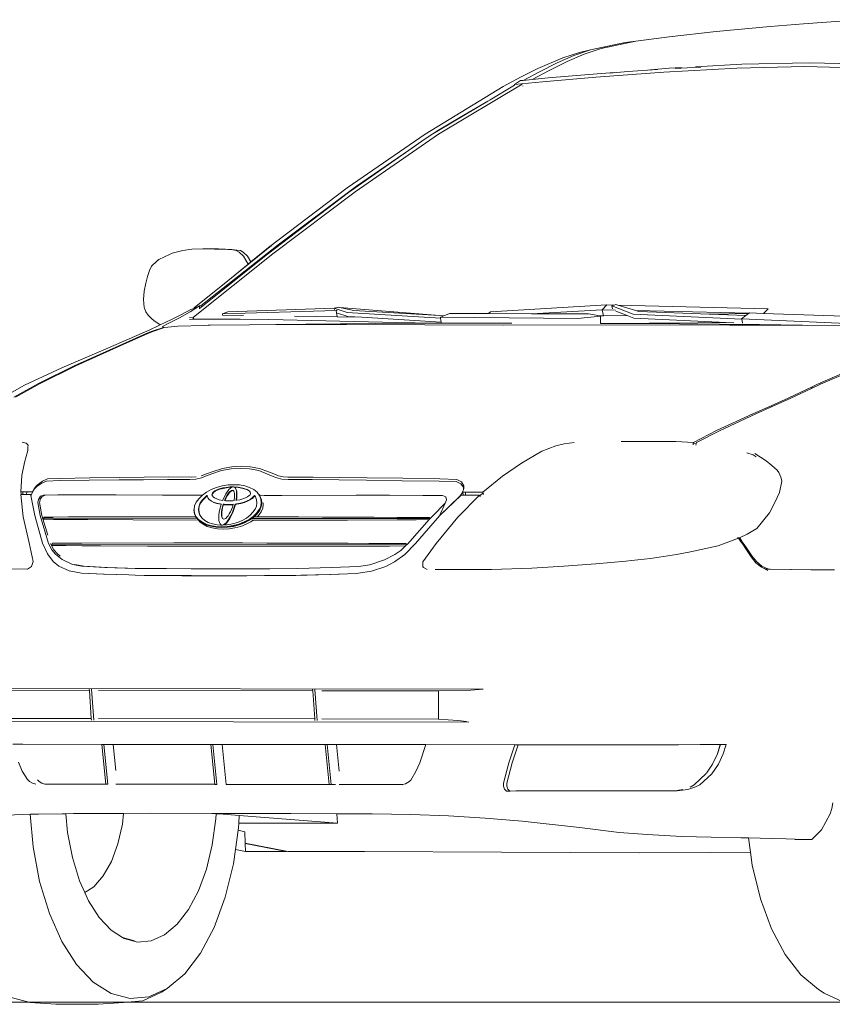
# Model space of a CAD drawing. Header units: inches. Extents: x 1987 to 3775, y 142 to 1299.
# Tile 45 of 50: x 3279 to 3329, y 1212 to 1272. Entities that reach past the tile are written whole.
import ezdxf

# ---------------------------------------------------------------- set-up
doc = ezdxf.new("R2010")
doc.units = ezdxf.units.IN
doc.header["$MEASUREMENT"] = 0
doc.layers.add('CAR', color=173, linetype='Continuous', lineweight=13)

# ---------------------------------------------------------------- blocks, each defined once
blk = doc.blocks.new('A$C40BF4DA2')
at = {"layer": 'CAR'}
for p, q in [((58.233, 59.597), (54.65, 59.855)), ((58.233, 59.597), (60.275, 59.444)), ((63.563, 59.136), (60.275, 59.444)), ((66.412, 58.802), (63.563, 59.136)), ((66.412, 58.802), (68.45, 58.552)), ((69.098, 58.47), (68.45, 58.552)), ((68.45, 58.552), (70.566, 58.097)), ((71.211, 58.017), (69.098, 58.47)), ((70.566, 58.097), (71.596, 57.755)), ((72.231, 57.677), (71.211, 58.017)), ((71.887, 57.862), (71.211, 58.017)), ((71.596, 57.755), (72.64, 57.302)), ((72.897, 57.531), (71.887, 57.862)), ((73.253, 57.226), (72.231, 57.677)), ((53.584, 57.128), (57.871, 57.236)), ((58.151, 56.999), (53.842, 56.891)), ((57.871, 57.236), (61.985, 57.138)), ((62.289, 56.901), (58.151, 56.999)), ((61.985, 57.138), (64.807, 56.982)), ((72.64, 57.302), (73.732, 56.755)), ((72.897, 57.531), (74.414, 56.886)), ((74.323, 56.682), (73.253, 57.226)), ((66.741, 56.656), (62.289, 56.901)), ((64.482, 56.969), (65.32, 56.932)), ((65.32, 56.932), (66.049, 56.884)), ((65.676, 56.934), (66.422, 56.892)), ((66.422, 56.892), (67.561, 56.808)), ((70.895, 56.349), (66.741, 56.656)), ((67.128, 56.813), (68.948, 56.694)), ((68.948, 56.694), (70.05, 56.601)), ((69.726, 56.648), (70.563, 56.586)), ((70.563, 56.586), (73.788, 56.307)), ((73.732, 56.755), (74.757, 56.213)), ((75.307, 56.159), (74.323, 56.682)), ((75.434, 56.379), (74.414, 56.886)), ((74.136, 56.069), (70.895, 56.349)), ((73.788, 56.307), (74.757, 56.213)), ((75.85, 55.901), (74.136, 56.069)), ((74.757, 56.213), (75.307, 56.159)), ((75.307, 56.159), (75.478, 56.142)), ((75.338, 55.823), (75.337, 55.816)), ((75.337, 55.816), (75.338, 55.815)), ((75.368, 55.925), (80.466, 52.88)), ((76.531, 55.78), (75.434, 56.379)), ((75.85, 55.901), (75.478, 56.142)), ((75.84, 55.872), (75.85, 55.901)), ((77.335, 54.979), (75.84, 55.872)), ((81.294, 52.889), (76.531, 55.78)), ((77.295, 55.001), (77.473, 54.897)), ((79.713, 53.558), (77.473, 54.897)), ((77.473, 54.897), (79.179, 53.894)), ((79.179, 53.894), (80.583, 53.069)), ((80.914, 52.84), (79.713, 53.558)), ((80.466, 52.88), (85.557, 49.367)), ((80.583, 53.069), (81.602, 52.371)), ((81.483, 52.445), (80.914, 52.84)), ((86.043, 49.609), (81.294, 52.889)), ((82.094, 52.02), (81.483, 52.445)), ((81.602, 52.371), (81.923, 52.151)), ((81.923, 52.151), (85.467, 49.722)), ((85.949, 49.337), (82.094, 52.02)), ((85.467, 49.722), (90.237, 46.145)), ((85.557, 49.367), (90.557, 45.588)), ((90.888, 45.566), (85.949, 49.337)), ((90.822, 45.983), (86.043, 49.609)), ((90.237, 46.145), (94.935, 42.449)), ((90.557, 45.588), (95.408, 41.724)), ((93.299, 43.956), (90.642, 46.096)), ((91.901, 45.1), (90.822, 45.983)), ((92.38, 45.703), (92.111, 45.442)), ((92.621, 45.698), (92.357, 45.441)), ((92.546, 45.787), (92.38, 45.703)), ((92.757, 45.823), (92.546, 45.787)), ((92.798, 45.786), (92.621, 45.698)), ((93.067, 45.852), (92.757, 45.823)), ((93, 45.827), (92.798, 45.786)), ((93.305, 45.848), (93, 45.827)), ((93.448, 45.869), (93.067, 45.852)), ((93.686, 45.868), (93.305, 45.848)), ((93.879, 45.898), (93.448, 45.869)), ((94.118, 45.882), (93.686, 45.868)), ((94.584, 45.891), (93.879, 45.898)), ((94.832, 45.889), (94.118, 45.882)), ((94.588, 45.891), (94.584, 45.891)), ((94.832, 45.889), (94.588, 45.891)), ((95.51, 45.866), (94.832, 45.889)), ((96.053, 45.803), (95.51, 45.866)), ((96.692, 45.625), (96.053, 45.803)), ((96.83, 45.566), (96.692, 45.625)), ((94.954, 42.313), (90.888, 45.566)), ((92.111, 45.442), (91.901, 45.1)), ((92.066, 44.965), (91.901, 45.1)), ((92.357, 45.441), (92.066, 44.965)), ((97.518, 45.247), (96.83, 45.566)), ((97.573, 45.2), (97.518, 45.247)), ((97.631, 45.145), (97.518, 45.247)), ((97.631, 45.145), (97.573, 45.2)), ((97.966, 44.842), (97.631, 45.145)), ((93.299, 43.956), (92.066, 44.965)), ((98.08, 44.566), (97.966, 44.842)), ((98.2, 44.217), (98.08, 44.566)), ((95.351, 42.302), (93.299, 43.956)), ((98.312, 43.814), (98.2, 44.217)), ((98.409, 43.316), (98.312, 43.814)), ((98.448, 42.811), (98.409, 43.316)), ((98.406, 42.328), (98.448, 42.811)), ((69.54, 42.461), (60.383, 42.24)), ((60.383, 42.24), (60.665, 41.966)), ((61.53, 41.995), (60.665, 41.966)), ((61.53, 41.995), (61.545, 41.983)), ((61.545, 41.983), (68.447, 42.132)), ((63.982, 41.912), (68.276, 42.081)), ((68.276, 42.081), (68.447, 42.132)), ((68.447, 42.132), (69.54, 42.461)), ((69.91, 42.417), (68.618, 41.917)), ((68.974, 41.834), (69.676, 42.106)), ((69.54, 42.461), (69.668, 42.5)), ((69.668, 42.5), (69.764, 42.467)), ((69.686, 42.159), (70.512, 42.177)), ((70.217, 42.477), (69.764, 42.467)), ((69.764, 42.467), (69.91, 42.417)), ((69.91, 42.417), (69.878, 42.244)), ((70.512, 42.177), (70.217, 42.477)), ((77.309, 42.061), (70.217, 42.477)), ((70.512, 42.177), (70.431, 41.811)), ((70.512, 42.177), (74.809, 41.939)), ((77.426, 41.948), (77.309, 42.061)), ((86.029, 42.027), (80.349, 41.673)), ((86.243, 42.311), (80.406, 41.831)), ((80.406, 41.831), (85.627, 42.131)), ((85.627, 42.131), (86.312, 42.286)), ((86.829, 42.289), (86.029, 42.027)), ((86.312, 42.286), (86.243, 42.311)), ((86.399, 42.305), (86.243, 42.311)), ((86.312, 42.286), (86.399, 42.305)), ((86.399, 42.305), (86.565, 42.343)), ((86.565, 42.343), (86.82, 42.291)), ((86.644, 42.136), (86.711, 42.141)), ((86.711, 42.141), (86.645, 41.756)), ((86.711, 42.141), (86.676, 42.154)), ((86.711, 42.141), (93.642, 41.946)), ((86.829, 42.289), (86.812, 42.191)), ((93.313, 42.065), (86.82, 42.291)), ((86.82, 42.291), (86.829, 42.289)), ((93.642, 41.946), (93.313, 42.065)), ((94.935, 42.449), (95.028, 42.416)), ((94.935, 42.449), (94.954, 42.313)), ((94.954, 42.313), (94.955, 42.308)), ((95.028, 42.254), (94.962, 42.307)), ((95.028, 42.42), (95.609, 42.058)), ((95.097, 42.392), (95.028, 42.42)), ((95.028, 42.42), (95.028, 42.416)), ((95.028, 42.416), (95.028, 42.254)), ((95.028, 42.254), (95.028, 42.231)), ((95.097, 42.392), (95.351, 42.302)), ((95.385, 42.27), (95.097, 42.392)), ((95.351, 42.302), (95.385, 42.27)), ((95.561, 42.196), (95.385, 42.27)), ((95.561, 42.196), (96.123, 41.905)), ((95.609, 42.058), (96.258, 41.694)), ((98.161, 41.854), (98.311, 42.058)), ((98.311, 42.058), (98.394, 42.285)), ((98.406, 42.328), (98.394, 42.285)), ((60.665, 41.966), (53.744, 41.734)), ((62.006, 41.629), (54.31, 41.289)), ((61.545, 41.983), (61.589, 41.95)), ((61.589, 41.95), (63.982, 41.912)), ((61.589, 41.95), (61.751, 41.825)), ((61.751, 41.825), (63.982, 41.912)), ((61.751, 41.825), (62.006, 41.629)), ((62.002, 41.606), (61.959, 41.38)), ((68.618, 41.917), (62.002, 41.606)), ((62.006, 41.629), (62.002, 41.606)), ((62.489, 41.393), (62.947, 41.415)), ((62.947, 41.415), (68.574, 41.68)), ((64.671, 41.384), (62.947, 41.415)), ((68.574, 41.68), (68.974, 41.834)), ((68.974, 41.834), (70.431, 41.811)), ((70.431, 41.811), (70.647, 41.808)), ((70.595, 41.357), (70.603, 41.801)), ((70.603, 41.801), (70.647, 41.808)), ((71.992, 41.656), (70.603, 41.801)), ((70.647, 41.808), (71.338, 41.928)), ((74.809, 41.939), (71.338, 41.928)), ((80.356, 41.73), (71.992, 41.656)), ((77.426, 41.948), (74.809, 41.939)), ((79.808, 41.955), (77.426, 41.948)), ((79.808, 41.955), (80.146, 41.816)), ((80.146, 41.816), (80.406, 41.831)), ((80.146, 41.816), (80.356, 41.73)), ((80.314, 41.423), (80.306, 41.366)), ((80.314, 41.423), (85.141, 41.724)), ((80.349, 41.673), (80.314, 41.423)), ((80.356, 41.73), (80.349, 41.673)), ((83.005, 41.406), (80.751, 41.365)), ((83.005, 41.406), (90.815, 41.586)), ((85.141, 41.724), (85.988, 41.776)), ((85.141, 41.724), (86.645, 41.756)), ((85.988, 41.776), (86.62, 41.983)), ((86.645, 41.756), (89.244, 41.796)), ((92.564, 41.612), (90.815, 41.586)), ((92.357, 41.844), (93.626, 41.864)), ((94.285, 41.621), (92.564, 41.612)), ((93.642, 41.946), (93.626, 41.864)), ((95.477, 41.604), (94.285, 41.621)), ((95.408, 41.724), (95.641, 41.71)), ((95.408, 41.627), (95.408, 41.724)), ((95.477, 41.604), (95.408, 41.659)), ((95.649, 41.591), (95.477, 41.604)), ((96.123, 41.905), (96.746, 41.584)), ((96.258, 41.694), (96.909, 41.361)), ((96.746, 41.584), (97.426, 41.267)), ((97.426, 41.267), (97.812, 41.525)), ((97.812, 41.525), (97.935, 41.632)), ((97.935, 41.632), (98.141, 41.829)), ((98.141, 41.829), (98.161, 41.854)), ((55.658, 41.197), (57.984, 41.224)), ((59.115, 41.237), (57.984, 41.224)), ((58.292, 41.239), (60.913, 41.282)), ((62.717, 41.255), (59.115, 41.237)), ((60.913, 41.282), (65.792, 41.33)), ((61.959, 41.38), (61.956, 41.364)), ((66.391, 41.258), (62.717, 41.255)), ((70.595, 41.357), (64.671, 41.384)), ((65.792, 41.33), (70.595, 41.357)), ((66.391, 41.258), (76.527, 41.248)), ((70.595, 41.351), (70.595, 41.357)), ((76.004, 41.368), (79.836, 41.368)), ((76.527, 41.248), (86.071, 41.281)), ((79.836, 41.368), (80.306, 41.366)), ((80.306, 41.366), (80.751, 41.365)), ((80.751, 41.365), (84.33, 41.352)), ((84.33, 41.352), (88.547, 41.315)), ((89.18, 41.286), (86.071, 41.281)), ((88.547, 41.315), (90.384, 41.282)), ((90.384, 41.282), (89.18, 41.286)), ((91.983, 41.276), (90.384, 41.282)), ((91.983, 41.276), (94.38, 41.244)), ((94.503, 41.241), (94.38, 41.244)), ((94.745, 41.235), (94.503, 41.241)), ((94.745, 41.235), (96.347, 41.177)), ((96.571, 41.158), (96.347, 41.177)), ((97.141, 41.11), (96.571, 41.158)), ((96.909, 41.361), (97.282, 41.172)), ((97.222, 41.082), (97.141, 41.11)), ((97.282, 41.172), (97.222, 41.11)), ((97.222, 41.11), (97.978, 40.858)), ((97.222, 41.11), (97.222, 41.082)), ((97.881, 40.858), (97.222, 41.082)), ((97.426, 41.267), (97.548, 41.21)), ((97.548, 41.21), (98.064, 40.971)), ((98.231, 40.714), (97.881, 40.858)), ((97.978, 40.858), (98.329, 40.714)), ((98.064, 40.971), (100.577, 39.859)), ((98.593, 40.558), (98.231, 40.714)), ((98.329, 40.714), (98.69, 40.559)), ((99.862, 39.978), (98.593, 40.558)), ((98.69, 40.559), (99.952, 39.978)), ((102.574, 38.765), (99.862, 39.978)), ((99.952, 39.978), (102.667, 38.765)), ((100.577, 39.859), (103.43, 38.639)), ((55.347, 38.524), (57.191, 37.726)), ((57.203, 37.644), (55.387, 38.431)), ((104.748, 37.7), (102.574, 38.765)), ((102.667, 38.765), (104.846, 37.701)), ((103.43, 38.639), (105.706, 37.584)), ((57.196, 37.723), (57.191, 37.726)), ((57.199, 37.722), (57.196, 37.723)), ((57.199, 37.722), (57.381, 37.644)), ((57.753, 37.388), (57.203, 37.644)), ((57.381, 37.644), (57.709, 37.491)), ((57.709, 37.491), (57.753, 37.388)), ((57.709, 37.491), (59.179, 36.807)), ((59, 36.807), (57.753, 37.388)), ((106.253, 36.863), (104.748, 37.7)), ((104.846, 37.701), (106.35, 36.864)), ((105.706, 37.584), (107.168, 36.767)), ((60.144, 36.287), (59, 36.807)), ((59.179, 36.807), (60.213, 36.336)), ((60.144, 36.287), (60.213, 36.336)), ((61.14, 35.835), (60.144, 36.287)), ((60.213, 36.336), (61.315, 35.835)), ((63.359, 34.816), (61.14, 35.835)), ((61.315, 35.835), (63.538, 34.836)), ((64.764, 34.101), (63.359, 34.816)), ((63.538, 34.836), (64.943, 34.101)), ((64.778, 34.02), (64.764, 34.101)), ((64.952, 34.031), (64.778, 34.02)), ((64.791, 33.94), (64.778, 34.02)), ((64.943, 34.101), (66.006, 34.165)), ((64.943, 34.101), (64.952, 34.031)), ((64.952, 34.031), (64.962, 33.955)), ((66.006, 34.165), (69.35, 34.166)), ((72.21, 34.088), (72.821, 34.013)), ((72.821, 34.013), (73.323, 33.89)), ((73.323, 33.89), (74.181, 33.573)), ((105.483, 33.929), (105.588, 34.052)), ((105.486, 33.818), (105.483, 33.929)), ((105.49, 33.61), (105.486, 33.818)), ((105.688, 32.881), (105.49, 33.61)), ((105.588, 34.052), (105.844, 34.128)), ((60.508, 32.973), (61.208, 33.427)), ((61.12, 33.228), (61.299, 33.34)), ((61.299, 33.34), (61.689, 33.471)), ((74.181, 33.573), (75.424, 32.845)), ((59.748, 32.275), (59.847, 32.415)), ((59.847, 32.415), (60.159, 32.698)), ((60.159, 32.698), (60.508, 32.973)), ((75.424, 32.845), (76.567, 32.051)), ((90.835, 32.306), (91.381, 32.511)), ((91.381, 32.511), (91.952, 32.621)), ((91.994, 32.485), (91.419, 32.382)), ((92.506, 32.654), (91.952, 32.621)), ((92.546, 32.516), (91.994, 32.485)), ((92.506, 32.654), (93.055, 32.622)), ((93.097, 32.486), (92.546, 32.516)), ((93.055, 32.622), (93.641, 32.514)), ((93.691, 32.385), (93.097, 32.486)), ((93.641, 32.514), (94.253, 32.31)), ((105.858, 32.086), (105.688, 32.881)), ((59.563, 31.749), (59.575, 31.848)), ((59.575, 31.848), (59.62, 31.99)), ((59.62, 31.99), (59.683, 32.133)), ((59.683, 32.133), (59.748, 32.275)), ((76.567, 32.051), (77.772, 31.066)), ((79.077, 31.703), (79.354, 31.851)), ((79.354, 31.851), (80.384, 31.886)), ((80.384, 31.886), (82.64, 31.915)), ((82.64, 31.915), (84.81, 31.953)), ((84.861, 31.804), (82.689, 31.772)), ((84.81, 31.953), (86.503, 31.966)), ((86.555, 31.816), (84.861, 31.804)), ((86.503, 31.966), (88.114, 31.987)), ((88.167, 31.834), (86.555, 31.816)), ((89.651, 31.989), (88.114, 31.987)), ((89.631, 31.836), (88.167, 31.834)), ((90.02, 31.865), (89.631, 31.836)), ((89.651, 31.989), (89.939, 32.007)), ((89.939, 32.007), (90.226, 32.066)), ((90.33, 31.945), (90.02, 31.865)), ((90.226, 32.066), (90.515, 32.19)), ((90.543, 32.032), (90.33, 31.945)), ((90.515, 32.19), (90.835, 32.306)), ((90.89, 32.177), (90.543, 32.032)), ((91.419, 32.382), (90.89, 32.177)), ((94.285, 32.181), (93.691, 32.385)), ((94.253, 32.31), (94.611, 32.194)), ((94.675, 32.037), (94.285, 32.181)), ((94.611, 32.194), (94.939, 32.072)), ((94.916, 31.951), (94.675, 32.037)), ((95.249, 31.871), (94.916, 31.951)), ((95.245, 32.013), (95.501, 31.996)), ((95.621, 31.843), (95.249, 31.871)), ((95.501, 31.996), (96.932, 31.998)), ((96.985, 31.845), (95.621, 31.843)), ((96.932, 31.998), (98.4, 31.98)), ((98.452, 31.83), (96.985, 31.845)), ((98.4, 31.98), (99.879, 31.971)), ((99.93, 31.822), (98.452, 31.83)), ((99.879, 31.971), (101.716, 31.938)), ((101.766, 31.795), (99.93, 31.822)), ((101.716, 31.938), (103.515, 31.914)), ((103.563, 31.774), (101.766, 31.795)), ((103.515, 31.914), (104.304, 31.881)), ((104.304, 31.881), (104.605, 31.734)), ((105.912, 31.1), (105.858, 32.086)), ((59.698, 31.061), (59.563, 31.749)), ((78.924, 31.464), (79.077, 31.703)), ((78.927, 31.316), (78.924, 31.464)), ((78.927, 31.316), (78.951, 31.356)), ((78.928, 31.276), (78.927, 31.316)), ((78.947, 31.229), (78.928, 31.276)), ((78.951, 31.356), (78.947, 31.229)), ((79.011, 31.07), (78.947, 31.229)), ((78.952, 31.383), (78.951, 31.356)), ((79.116, 31.589), (78.952, 31.383)), ((79.4, 31.716), (79.116, 31.589)), ((80.432, 31.747), (79.4, 31.716)), ((82.689, 31.772), (80.432, 31.747)), ((91.73, 31.23), (91.527, 31.072)), ((91.98, 31.357), (91.73, 31.23)), ((92.271, 31.451), (91.98, 31.357)), ((91.984, 31.125), (92.116, 31.209)), ((91.999, 31.144), (92.135, 31.231)), ((92.369, 31.3), (92.116, 31.209)), ((92.389, 31.321), (92.135, 31.231)), ((92.593, 31.509), (92.271, 31.451)), ((92.653, 31.355), (92.369, 31.3)), ((92.672, 31.377), (92.389, 31.321)), ((92.765, 31.519), (92.593, 31.509)), ((92.901, 31.371), (92.653, 31.355)), ((92.943, 31.394), (92.672, 31.377)), ((92.765, 31.519), (92.937, 31.529)), ((92.766, 31.089), (92.791, 31.21)), ((92.785, 31.111), (92.81, 31.232)), ((92.791, 31.21), (92.832, 31.3)), ((92.81, 31.232), (92.851, 31.322)), ((92.832, 31.3), (92.851, 31.322)), ((92.851, 31.322), (92.901, 31.371)), ((92.901, 31.371), (92.907, 31.377)), ((92.943, 31.394), (92.907, 31.377)), ((92.937, 31.529), (93.293, 31.51)), ((92.943, 31.394), (92.976, 31.396)), ((93.009, 31.395), (92.976, 31.396)), ((93.036, 31.192), (92.99, 31.179)), ((93.009, 31.395), (93.057, 31.378)), ((93.009, 31.395), (93.196, 31.389)), ((93.09, 31.179), (93.036, 31.192)), ((93.057, 31.378), (93.068, 31.371)), ((93.068, 31.371), (93.177, 31.367)), ((93.068, 31.371), (93.145, 31.322)), ((93.145, 31.322), (93.239, 31.232)), ((93.394, 31.343), (93.177, 31.367)), ((93.413, 31.365), (93.196, 31.389)), ((93.239, 31.232), (93.335, 31.111)), ((93.649, 31.453), (93.293, 31.51)), ((93.601, 31.305), (93.394, 31.343)), ((93.62, 31.326), (93.413, 31.365)), ((93.601, 31.305), (93.789, 31.253)), ((93.62, 31.326), (93.808, 31.275)), ((93.995, 31.36), (93.649, 31.453)), ((93.789, 31.253), (93.951, 31.192)), ((93.808, 31.275), (93.97, 31.214)), ((93.951, 31.192), (94.081, 31.125)), ((93.97, 31.214), (94.1, 31.147)), ((94.32, 31.233), (93.995, 31.36)), ((94.614, 31.076), (94.32, 31.233)), ((104.351, 31.746), (103.563, 31.774)), ((104.644, 31.619), (104.351, 31.746)), ((104.605, 31.734), (104.92, 31.496)), ((104.948, 31.414), (104.644, 31.619)), ((104.92, 31.496), (105.082, 31.308)), ((105.101, 31.253), (104.948, 31.414)), ((105.082, 31.308), (105.206, 31.101)), ((105.204, 31.093), (105.101, 31.253)), ((59.99, 30.44), (59.698, 31.061)), ((77.722, 30.936), (77.755, 31.023)), ((77.755, 31.023), (77.772, 31.066)), ((77.959, 30.856), (77.755, 31.023)), ((77.772, 31.066), (78.823, 31.066)), ((77.959, 30.856), (77.933, 30.798)), ((77.978, 30.898), (77.959, 30.856)), ((77.978, 30.898), (79.298, 29.546)), ((77.978, 30.898), (78.848, 30.898)), ((78.825, 30.959), (78.823, 31.066)), ((78.823, 31.066), (78.897, 31.066)), ((78.848, 30.898), (78.825, 30.959)), ((78.951, 30.898), (78.848, 30.898)), ((78.897, 31.066), (79.011, 31.07)), ((79.01, 31.067), (78.951, 30.898)), ((79.095, 30.898), (78.951, 30.898)), ((79.011, 31.07), (79.01, 31.067)), ((79.01, 31.067), (79.02, 31.044)), ((79.02, 31.044), (79.158, 30.845)), ((80.415, 29.623), (79.095, 30.898)), ((79.158, 30.845), (80.415, 29.623)), ((79.983, 30.606), (80.028, 30.791)), ((80.07, 30.41), (79.983, 30.606)), ((80.028, 30.791), (80.229, 30.86)), ((80.229, 30.86), (81.435, 30.877)), ((83.46, 30.883), (81.435, 30.877)), ((85.496, 30.883), (83.46, 30.883)), ((85.496, 30.883), (90.018, 30.874)), ((90.018, 30.874), (90.479, 30.875)), ((90.479, 30.875), (90.983, 30.877)), ((90.983, 30.877), (91.085, 30.877)), ((91.085, 30.877), (91.356, 30.88)), ((91.262, 30.634), (91.234, 30.418)), ((91.25, 30.428), (91.278, 30.643)), ((91.262, 30.634), (91.353, 30.838)), ((91.269, 30.45), (91.297, 30.664)), ((91.367, 30.844), (91.278, 30.643)), ((91.387, 30.866), (91.297, 30.664)), ((91.416, 30.915), (91.353, 30.838)), ((91.356, 30.88), (91.36, 30.883)), ((91.381, 30.88), (91.356, 30.88)), ((91.36, 30.883), (91.454, 30.971)), ((91.383, 30.883), (91.36, 30.883)), ((91.416, 30.915), (91.367, 30.844)), ((91.383, 30.883), (91.381, 30.88)), ((91.383, 30.881), (91.381, 30.88)), ((91.416, 30.923), (91.383, 30.883)), ((91.463, 30.98), (91.387, 30.866)), ((91.416, 30.923), (91.441, 30.951)), ((91.441, 30.951), (91.416, 30.915)), ((91.454, 30.971), (91.441, 30.951)), ((91.454, 30.971), (91.463, 30.98)), ((91.463, 30.98), (91.523, 31.067)), ((91.523, 31.067), (91.527, 31.072)), ((91.557, 30.611), (91.539, 30.421)), ((91.627, 30.793), (91.557, 30.611)), ((91.627, 30.793), (91.67, 30.853)), ((91.67, 30.853), (91.688, 30.877)), ((91.67, 30.853), (91.722, 30.792)), ((91.688, 30.877), (91.741, 30.814)), ((91.811, 30.696), (91.722, 30.792)), ((91.83, 30.717), (91.741, 30.814)), ((91.938, 30.603), (91.811, 30.696)), ((91.957, 30.625), (91.83, 30.717)), ((91.946, 31.077), (91.926, 31.018)), ((91.926, 31.018), (91.93, 30.968)), ((91.93, 30.968), (91.955, 30.918)), ((92.103, 30.518), (91.938, 30.603)), ((91.984, 31.125), (91.946, 31.077)), ((91.955, 30.918), (92.01, 30.859)), ((92.122, 30.54), (91.957, 30.625)), ((91.999, 31.144), (91.984, 31.125)), ((92.01, 30.859), (92.103, 30.792)), ((92.103, 30.792), (92.233, 30.725)), ((92.233, 30.725), (92.395, 30.664)), ((92.395, 30.664), (92.583, 30.612)), ((92.583, 30.612), (92.792, 30.575)), ((92.757, 30.941), (92.766, 31.089)), ((92.766, 30.773), (92.757, 30.941)), ((92.789, 30.59), (92.766, 30.773)), ((92.777, 30.963), (92.785, 31.111)), ((92.785, 30.794), (92.777, 30.963)), ((92.808, 30.612), (92.785, 30.794)), ((92.817, 30.571), (92.808, 30.612)), ((92.9, 30.982), (92.894, 30.869)), ((92.894, 30.869), (92.9, 30.74)), ((92.919, 31.073), (92.9, 30.982)), ((92.9, 30.74), (92.918, 30.601)), ((92.918, 30.601), (92.927, 30.559)), ((92.947, 31.135), (92.919, 31.073)), ((92.97, 31.157), (92.947, 31.135)), ((92.95, 31.14), (92.947, 31.135)), ((92.99, 31.179), (92.95, 31.14)), ((93.017, 31.17), (92.97, 31.157)), ((93.071, 31.157), (93.017, 31.17)), ((93.134, 31.118), (93.071, 31.157)), ((93.153, 31.14), (93.09, 31.179)), ((93.203, 31.052), (93.134, 31.118)), ((93.223, 31.073), (93.153, 31.14)), ((93.276, 30.96), (93.203, 31.052)), ((93.295, 30.982), (93.223, 31.073)), ((93.348, 30.848), (93.276, 30.96)), ((93.367, 30.87), (93.295, 30.982)), ((93.335, 31.111), (93.43, 30.963)), ((93.417, 30.719), (93.348, 30.848)), ((93.437, 30.741), (93.367, 30.87)), ((93.481, 30.58), (93.417, 30.719)), ((93.43, 30.963), (93.521, 30.795)), ((93.5, 30.602), (93.437, 30.741)), ((93.517, 30.56), (93.5, 30.602)), ((93.521, 30.795), (93.604, 30.613)), ((93.604, 30.613), (93.62, 30.572)), ((93.62, 30.572), (93.829, 30.614)), ((93.829, 30.614), (93.986, 30.666)), ((93.986, 30.666), (94.113, 30.727)), ((94.081, 31.125), (94.174, 31.058)), ((94.1, 31.147), (94.193, 31.08)), ((94.113, 30.727), (94.199, 30.791)), ((94.174, 31.058), (94.229, 30.999)), ((94.193, 31.08), (94.248, 31.021)), ((94.199, 30.791), (94.238, 30.84)), ((94.199, 30.791), (94.204, 30.794)), ((94.204, 30.794), (94.257, 30.861)), ((94.254, 30.949), (94.229, 30.999)), ((94.238, 30.84), (94.258, 30.899)), ((94.273, 30.971), (94.248, 31.021)), ((94.258, 30.899), (94.254, 30.949)), ((94.257, 30.861), (94.277, 30.921)), ((94.277, 30.921), (94.273, 30.971)), ((94.427, 30.606), (94.313, 30.521)), ((94.447, 30.628), (94.332, 30.542)), ((94.427, 30.606), (94.447, 30.628)), ((94.52, 30.721), (94.447, 30.628)), ((94.552, 30.817), (94.52, 30.721)), ((94.561, 30.85), (94.552, 30.817)), ((94.568, 30.881), (94.561, 30.85)), ((94.561, 30.85), (94.659, 30.775)), ((94.568, 30.881), (94.679, 30.797)), ((94.859, 30.883), (94.614, 31.076)), ((94.836, 30.593), (94.659, 30.775)), ((94.855, 30.615), (94.679, 30.797)), ((94.965, 30.404), (94.836, 30.593)), ((94.984, 30.425), (94.855, 30.615)), ((94.859, 30.883), (94.915, 30.884)), ((94.876, 30.87), (94.859, 30.883)), ((95.083, 30.669), (94.876, 30.87)), ((95.05, 30.882), (94.915, 30.884)), ((95.05, 30.882), (95.109, 30.882)), ((95.237, 30.455), (95.083, 30.669)), ((95.109, 30.882), (95.152, 30.882)), ((95.152, 30.882), (95.701, 30.881)), ((95.701, 30.881), (96.019, 30.882)), ((96.121, 30.882), (96.019, 30.882)), ((97.287, 30.888), (96.121, 30.882)), ((100.104, 30.901), (97.287, 30.888)), ((101.86, 30.905), (100.104, 30.901)), ((103.563, 30.904), (101.86, 30.905)), ((103.563, 30.904), (103.581, 30.903)), ((104.431, 30.889), (103.581, 30.903)), ((103.581, 30.903), (103.664, 30.903)), ((103.664, 30.903), (104.532, 30.889)), ((104.564, 30.838), (104.431, 30.889)), ((104.532, 30.889), (104.712, 30.821)), ((104.564, 30.838), (104.566, 30.838)), ((104.738, 30.636), (104.609, 30.821)), ((104.712, 30.821), (104.841, 30.635)), ((104.767, 30.491), (104.738, 30.636)), ((104.841, 30.635), (104.882, 30.44)), ((105.069, 29.652), (105.303, 30.876)), ((105.204, 31.093), (105.206, 31.101)), ((105.215, 31.075), (105.204, 31.093)), ((105.206, 31.101), (105.29, 31.098)), ((105.294, 30.897), (105.215, 31.075)), ((105.56, 31.099), (105.29, 31.098)), ((105.3, 30.929), (105.294, 30.897)), ((105.303, 30.876), (105.294, 30.897)), ((105.569, 30.93), (105.3, 30.929)), ((105.569, 30.93), (105.56, 31.099)), ((105.56, 31.099), (105.798, 31.099)), ((105.808, 30.931), (105.569, 30.93)), ((105.773, 29.578), (105.922, 30.931)), ((105.798, 31.099), (105.891, 31.1)), ((105.798, 31.099), (105.808, 30.931)), ((105.922, 30.931), (105.808, 30.931)), ((105.891, 31.1), (105.912, 31.1)), ((105.912, 31.1), (105.898, 30.969)), ((60.305, 29.815), (59.99, 30.44)), ((80.846, 29.617), (80.07, 30.41)), ((80.415, 29.623), (80.07, 30.41)), ((91.162, 30.428), (91.148, 30.32)), ((91.148, 30.32), (91.182, 30.097)), ((91.182, 30.097), (91.278, 29.874)), ((91.234, 30.418), (91.269, 30.195)), ((91.284, 30.207), (91.25, 30.428)), ((91.303, 30.229), (91.269, 30.45)), ((91.269, 30.195), (91.365, 29.972)), ((91.38, 29.986), (91.284, 30.207)), ((91.399, 30.008), (91.303, 30.229)), ((91.399, 30.008), (91.552, 29.794)), ((91.571, 30.229), (91.539, 30.421)), ((91.651, 30.037), (91.571, 30.229)), ((91.651, 30.037), (91.78, 29.848)), ((92.299, 30.443), (92.103, 30.518)), ((92.319, 30.465), (92.122, 30.54)), ((92.522, 30.382), (92.299, 30.443)), ((92.542, 30.404), (92.319, 30.465)), ((92.764, 30.337), (92.522, 30.382)), ((92.783, 30.358), (92.542, 30.404)), ((92.846, 30.327), (92.764, 30.337)), ((92.865, 30.349), (92.783, 30.358)), ((92.792, 30.575), (92.789, 30.59)), ((92.792, 30.575), (92.817, 30.571)), ((92.846, 30.327), (92.865, 30.349)), ((92.877, 30.209), (92.846, 30.327)), ((92.897, 30.231), (92.865, 30.349)), ((92.939, 30.017), (92.877, 30.209)), ((92.959, 30.039), (92.897, 30.231)), ((92.927, 30.559), (93.007, 30.55)), ((93.013, 29.828), (92.939, 30.017)), ((93.032, 29.849), (92.959, 30.039)), ((93.036, 30.33), (92.979, 30.337)), ((92.979, 30.337), (92.986, 30.312)), ((93.017, 30.309), (92.986, 30.312)), ((92.986, 30.312), (93.034, 30.161)), ((93.007, 30.55), (93.227, 30.542)), ((93.272, 30.3), (93.017, 30.309)), ((93.034, 30.161), (93.09, 30.016)), ((93.291, 30.321), (93.036, 30.33)), ((93.09, 30.016), (93.154, 29.876)), ((93.227, 30.542), (93.442, 30.551)), ((93.522, 30.309), (93.272, 30.3)), ((93.541, 30.331), (93.291, 30.321)), ((93.442, 30.551), (93.49, 30.557)), ((93.49, 30.557), (93.481, 30.58)), ((93.49, 30.557), (93.517, 30.56)), ((93.576, 30.317), (93.522, 30.309)), ((93.595, 30.339), (93.541, 30.331)), ((93.576, 30.317), (93.595, 30.339)), ((93.576, 30.317), (93.624, 30.14)), ((93.595, 30.339), (93.643, 30.162)), ((93.653, 29.995), (93.624, 30.14)), ((93.672, 30.017), (93.643, 30.162)), ((93.671, 29.855), (93.653, 29.995)), ((93.69, 29.877), (93.672, 30.017)), ((93.778, 30.359), (93.701, 30.35)), ((93.701, 30.35), (93.707, 30.332)), ((93.758, 30.338), (93.707, 30.332)), ((93.707, 30.332), (93.739, 30.232)), ((93.739, 30.232), (93.79, 30.04)), ((93.973, 30.384), (93.758, 30.338)), ((93.992, 30.405), (93.778, 30.359)), ((93.79, 30.04), (93.827, 29.85)), ((94.16, 30.445), (93.973, 30.384)), ((94.179, 30.467), (93.992, 30.405)), ((94.313, 30.521), (94.16, 30.445)), ((94.332, 30.542), (94.179, 30.467)), ((95.046, 30.212), (94.965, 30.404)), ((95.065, 30.233), (94.984, 30.425)), ((95.078, 30.02), (95.046, 30.212)), ((95.06, 29.83), (95.078, 30.02)), ((95.097, 30.041), (95.065, 30.233)), ((95.079, 29.852), (95.097, 30.041)), ((95.332, 30.234), (95.237, 30.455)), ((95.332, 30.234), (95.367, 30.013)), ((95.338, 29.798), (95.366, 30.006)), ((95.366, 30.006), (95.367, 30.013)), ((95.366, 30.006), (95.37, 29.976)), ((104.637, 29.646), (104.777, 30.44)), ((104.882, 30.44), (104.748, 29.645)), ((104.769, 30.481), (104.767, 30.491)), ((104.777, 30.44), (104.769, 30.481)), ((61.084, 28.856), (60.305, 29.815)), ((79.298, 29.546), (80.616, 27.955)), ((81.88, 27.935), (80.415, 29.623)), ((81.017, 29.424), (80.846, 29.617)), ((81.818, 29.529), (81.014, 29.521)), ((81.014, 29.521), (81.022, 29.459)), ((81.022, 29.459), (81.017, 29.424)), ((81.04, 29.399), (81.017, 29.424)), ((81.022, 29.459), (81.854, 29.458)), ((82.363, 27.912), (81.04, 29.399)), ((81.841, 29.391), (81.04, 29.399)), ((81.818, 29.529), (81.841, 29.529)), ((81.841, 29.529), (82.926, 29.537)), ((81.854, 29.458), (91.819, 29.469)), ((82.926, 29.537), (83.007, 29.537)), ((84.392, 29.545), (83.007, 29.537)), ((84.392, 29.545), (84.426, 29.545)), ((85.969, 29.552), (84.426, 29.545)), ((85.969, 29.552), (86.011, 29.552)), ((86.011, 29.552), (86.043, 29.553)), ((87.48, 29.558), (86.043, 29.553)), ((87.533, 29.558), (87.48, 29.558)), ((87.533, 29.558), (89.007, 29.563)), ((89.064, 29.563), (89.007, 29.563)), ((89.064, 29.563), (90.482, 29.567)), ((90.542, 29.567), (90.482, 29.567)), ((90.542, 29.567), (91.524, 29.57)), ((91.434, 29.658), (91.278, 29.874)), ((91.52, 29.756), (91.365, 29.972)), ((91.38, 29.986), (91.533, 29.772)), ((91.524, 29.57), (91.434, 29.658)), ((91.729, 29.553), (91.52, 29.756)), ((91.524, 29.57), (91.668, 29.57)), ((91.533, 29.772), (91.741, 29.571)), ((91.552, 29.794), (91.76, 29.593)), ((91.729, 29.553), (91.987, 29.37)), ((91.741, 29.571), (91.995, 29.39)), ((91.76, 29.593), (92.014, 29.411)), ((91.78, 29.848), (91.957, 29.666)), ((91.957, 29.666), (92.177, 29.498)), ((92.014, 29.411), (92.309, 29.255)), ((92.177, 29.498), (92.435, 29.35)), ((93.096, 29.646), (93.013, 29.828)), ((93.115, 29.667), (93.032, 29.849)), ((93.186, 29.477), (93.096, 29.646)), ((93.206, 29.499), (93.115, 29.667)), ((93.154, 29.876), (93.223, 29.748)), ((93.281, 29.33), (93.186, 29.477)), ((93.301, 29.351), (93.206, 29.499)), ((93.223, 29.748), (93.295, 29.635)), ((93.295, 29.635), (93.368, 29.544)), ((93.368, 29.544), (93.437, 29.478)), ((93.437, 29.478), (93.5, 29.438)), ((93.5, 29.438), (93.554, 29.426)), ((93.554, 29.426), (93.601, 29.438)), ((93.601, 29.438), (93.624, 29.461)), ((93.624, 29.461), (93.652, 29.523)), ((93.624, 29.461), (93.64, 29.478)), ((93.64, 29.478), (93.671, 29.544)), ((93.652, 29.523), (93.671, 29.614)), ((93.677, 29.727), (93.671, 29.855)), ((93.671, 29.614), (93.677, 29.727)), ((93.671, 29.544), (93.69, 29.636)), ((93.696, 29.748), (93.69, 29.877)), ((93.69, 29.636), (93.696, 29.748)), ((93.827, 29.85), (93.851, 29.668)), ((93.851, 29.668), (93.859, 29.5)), ((93.859, 29.5), (93.851, 29.352)), ((94.716, 29.353), (94.878, 29.493)), ((94.878, 29.493), (94.99, 29.648)), ((94.878, 29.493), (94.887, 29.501)), ((95.082, 29.393), (94.879, 29.236)), ((94.887, 29.501), (95.009, 29.67)), ((95.101, 29.415), (94.899, 29.258)), ((94.99, 29.648), (95.06, 29.83)), ((95.009, 29.67), (95.079, 29.852)), ((95.082, 29.393), (95.101, 29.415)), ((95.101, 29.415), (95.249, 29.597)), ((95.104, 29.376), (95.183, 29.473)), ((95.183, 29.473), (95.252, 29.557)), ((103.961, 29.485), (95.183, 29.473)), ((95.249, 29.597), (95.338, 29.798)), ((95.259, 29.574), (95.252, 29.557)), ((95.342, 29.76), (95.259, 29.574)), ((96.257, 29.574), (95.259, 29.574)), ((95.342, 29.76), (95.37, 29.976)), ((96.257, 29.574), (101.828, 29.566)), ((101.828, 29.4), (99.068, 29.387)), ((101.828, 29.566), (102.936, 29.561)), ((101.828, 29.4), (103.924, 29.417)), ((102.936, 29.561), (102.961, 29.561)), ((102.961, 29.561), (103.006, 29.561)), ((103.924, 29.556), (103.006, 29.561)), ((103.924, 29.556), (104.511, 29.549)), ((103.924, 29.417), (104.511, 29.428)), ((103.961, 29.485), (104.549, 29.487)), ((104.748, 29.645), (104.23, 27.939)), ((104.265, 28.452), (104.636, 29.645)), ((104.549, 29.487), (104.511, 29.549)), ((104.511, 29.428), (104.549, 29.487)), ((105.069, 29.652), (104.601, 27.962)), ((104.636, 29.645), (104.637, 29.646)), ((105.418, 27.985), (105.773, 29.578)), ((61.668, 28.51), (61.084, 28.856)), ((81.841, 29.391), (82.994, 29.385)), ((86.011, 29.376), (82.994, 29.385)), ((86.011, 29.376), (91.759, 29.372)), ((91.759, 29.372), (91.9, 29.272)), ((91.759, 29.372), (91.824, 29.372)), ((92.197, 29.114), (91.9, 29.272)), ((92.284, 29.211), (91.987, 29.37)), ((91.995, 29.39), (92.29, 29.233)), ((92.197, 29.114), (92.525, 28.985)), ((92.612, 29.083), (92.284, 29.211)), ((92.29, 29.233), (92.614, 29.106)), ((92.309, 29.255), (92.634, 29.128)), ((92.435, 29.35), (92.722, 29.229)), ((92.525, 28.985), (92.874, 28.891)), ((92.961, 28.989), (92.612, 29.083)), ((92.614, 29.106), (92.96, 29.013)), ((92.634, 29.128), (92.979, 29.034)), ((92.722, 29.229), (93.028, 29.14)), ((93.234, 28.834), (92.874, 28.891)), ((92.96, 29.013), (93.316, 28.956)), ((93.32, 28.932), (92.961, 28.989)), ((92.979, 29.034), (93.335, 28.977)), ((93.028, 29.14), (93.344, 29.085)), ((93.234, 28.834), (93.592, 28.815)), ((93.378, 29.208), (93.281, 29.33)), ((93.397, 29.23), (93.301, 29.351)), ((93.316, 28.956), (93.672, 28.937)), ((93.679, 28.912), (93.32, 28.932)), ((93.335, 28.977), (93.691, 28.959)), ((93.344, 29.085), (93.544, 29.073)), ((93.471, 29.118), (93.378, 29.208)), ((93.491, 29.14), (93.397, 29.23)), ((93.544, 29.073), (93.471, 29.118)), ((93.579, 29.085), (93.491, 29.14)), ((93.544, 29.073), (93.628, 29.068)), ((93.628, 29.068), (93.579, 29.085)), ((93.94, 28.834), (93.592, 28.815)), ((93.628, 29.068), (93.659, 29.066)), ((93.699, 29.069), (93.659, 29.066)), ((94.016, 28.957), (93.672, 28.937)), ((94.026, 28.932), (93.679, 28.912)), ((94.035, 28.978), (93.691, 28.959)), ((93.729, 29.085), (93.699, 29.069)), ((93.716, 29.07), (93.699, 29.069)), ((93.765, 29.119), (93.716, 29.07)), ((93.964, 29.085), (93.716, 29.07)), ((93.785, 29.141), (93.729, 29.085)), ((93.765, 29.119), (93.785, 29.141)), ((93.826, 29.231), (93.785, 29.141)), ((93.851, 29.352), (93.826, 29.231)), ((94.265, 28.893), (93.94, 28.834)), ((93.964, 29.085), (94.247, 29.141)), ((94.016, 28.957), (94.338, 29.014)), ((94.352, 28.991), (94.026, 28.932)), ((94.035, 28.978), (94.357, 29.036)), ((94.247, 29.141), (94.501, 29.231)), ((94.265, 28.893), (94.559, 28.988)), ((94.629, 29.109), (94.338, 29.014)), ((94.645, 29.086), (94.352, 28.991)), ((94.648, 29.13), (94.357, 29.036)), ((94.501, 29.231), (94.716, 29.353)), ((94.811, 29.117), (94.559, 28.988)), ((94.629, 29.109), (94.879, 29.236)), ((94.898, 29.215), (94.645, 29.086)), ((94.648, 29.13), (94.899, 29.258)), ((94.811, 29.117), (95.016, 29.275)), ((95.102, 29.373), (94.898, 29.215)), ((95.016, 29.275), (95.102, 29.373)), ((95.102, 29.373), (95.104, 29.376)), ((99.068, 29.387), (95.104, 29.376)), ((62.133, 28.292), (61.668, 28.51)), ((61.963, 28.055), (62.096, 28.24)), ((62.159, 28.21), (62.025, 28.026)), ((62.096, 28.24), (62.133, 28.292)), ((62.096, 28.24), (62.159, 28.21)), ((62.133, 28.292), (62.245, 28.293)), ((62.194, 28.26), (62.159, 28.21)), ((62.194, 28.26), (62.269, 28.281)), ((63.431, 27.793), (62.194, 28.26)), ((104.265, 28.45), (104.265, 28.452)), ((61.383, 27.199), (61.719, 27.678)), ((61.755, 27.613), (61.419, 27.135)), ((61.719, 27.678), (61.906, 27.975)), ((61.942, 27.911), (61.755, 27.613)), ((61.906, 27.975), (61.963, 28.055)), ((62.025, 28.026), (61.942, 27.911)), ((61.963, 28.055), (62.025, 28.026)), ((65.215, 27.41), (63.431, 27.793)), ((80.616, 27.955), (81.425, 26.826)), ((82.534, 27.281), (81.88, 27.935)), ((82.443, 27.836), (82.363, 27.912)), ((82.436, 27.939), (83.449, 27.945)), ((82.436, 27.939), (82.448, 27.866)), ((82.448, 27.866), (82.443, 27.836)), ((82.486, 27.796), (82.443, 27.836)), ((104.028, 27.891), (82.448, 27.866)), ((82.486, 27.796), (83.465, 27.791)), ((82.77, 27.526), (82.486, 27.796)), ((83.449, 27.945), (83.475, 27.945)), ((86.019, 27.783), (83.465, 27.791)), ((83.475, 27.945), (83.628, 27.946)), ((83.628, 27.946), (84.649, 27.952)), ((84.649, 27.952), (84.687, 27.952)), ((84.687, 27.952), (84.71, 27.952)), ((85.973, 27.958), (84.71, 27.952)), ((86.019, 27.958), (85.973, 27.958)), ((86.019, 27.958), (87.363, 27.963)), ((92.496, 27.779), (86.019, 27.783)), ((87.417, 27.963), (87.363, 27.963)), ((87.417, 27.963), (89.147, 27.969)), ((89.209, 27.969), (89.147, 27.969)), ((89.209, 27.969), (90.863, 27.975)), ((90.933, 27.974), (90.863, 27.975)), ((90.933, 27.974), (92.419, 27.978)), ((92.496, 27.978), (92.419, 27.978)), ((92.496, 27.978), (93.722, 27.98)), ((98.21, 27.79), (92.496, 27.779)), ((93.803, 27.98), (93.722, 27.98)), ((93.803, 27.98), (95.007, 27.981)), ((95.007, 27.981), (95.091, 27.981)), ((95.091, 27.981), (96.51, 27.981)), ((96.51, 27.981), (96.594, 27.981)), ((96.594, 27.981), (102.195, 27.973)), ((98.21, 27.79), (101.067, 27.801)), ((101.067, 27.801), (102.195, 27.807)), ((102.195, 27.973), (103.183, 27.969)), ((102.195, 27.807), (103.183, 27.814)), ((103.991, 27.964), (103.183, 27.969)), ((103.183, 27.814), (103.991, 27.822)), ((103.904, 27.552), (104.105, 27.939)), ((104.028, 27.891), (103.991, 27.964)), ((103.991, 27.822), (104.028, 27.891)), ((104.23, 27.939), (104.032, 27.552)), ((104.601, 27.962), (104.293, 27.307)), ((105.165, 26.855), (105.418, 27.985)), ((61.104, 26.842), (61.383, 27.199)), ((61.419, 27.135), (61.14, 26.777)), ((65.966, 27.272), (65.215, 27.41)), ((67.555, 27.028), (65.966, 27.272)), ((68.716, 26.902), (67.555, 27.028)), ((83.146, 26.83), (82.534, 27.281)), ((83.144, 27.276), (82.77, 27.526)), ((83.759, 26.947), (83.144, 27.276)), ((103.808, 27.301), (103.407, 26.97)), ((103.518, 27.17), (103.692, 27.325)), ((103.692, 27.325), (103.904, 27.552)), ((104.032, 27.552), (103.808, 27.301)), ((104.293, 27.307), (103.956, 26.854)), ((60.363, 26.38), (60.768, 26.567)), ((60.804, 26.503), (60.404, 26.3)), ((60.804, 26.503), (60.539, 26.38)), ((60.768, 26.567), (61.104, 26.842)), ((61.14, 26.777), (60.804, 26.503)), ((69.051, 26.866), (68.716, 26.902)), ((70.884, 26.705), (69.051, 26.866)), ((72.842, 26.565), (70.884, 26.705)), ((74.795, 26.451), (72.842, 26.565)), ((77.239, 26.371), (74.795, 26.451)), ((81.425, 26.509), (81.163, 26.357)), ((81.364, 26.508), (81.425, 26.509)), ((81.425, 26.826), (81.425, 26.509)), ((83.676, 26.549), (83.146, 26.83)), ((84.554, 26.262), (83.676, 26.549)), ((84.648, 26.637), (83.759, 26.947)), ((85.355, 26.535), (84.648, 26.637)), ((86.992, 26.473), (85.355, 26.535)), ((89.043, 26.419), (86.992, 26.473)), ((89.043, 26.419), (90.758, 26.405)), ((90.758, 26.405), (90.783, 26.405)), ((90.92, 26.404), (90.783, 26.405)), ((90.92, 26.404), (92.457, 26.406)), ((92.457, 26.406), (92.594, 26.405)), ((92.594, 26.405), (93.941, 26.408)), ((93.941, 26.409), (93.939, 26.409)), ((93.941, 26.408), (94.078, 26.407)), ((94.078, 26.407), (95.414, 26.409)), ((95.414, 26.409), (95.551, 26.409)), ((95.551, 26.409), (97.042, 26.412)), ((97.042, 26.412), (98.809, 26.432)), ((97.179, 26.411), (97.042, 26.412)), ((98.945, 26.431), (97.179, 26.411)), ((98.809, 26.432), (100.66, 26.49)), ((100.796, 26.49), (98.945, 26.431)), ((100.66, 26.49), (102.073, 26.556)), ((102.209, 26.555), (100.796, 26.49)), ((102.073, 26.556), (102.638, 26.659)), ((102.773, 26.659), (102.209, 26.555)), ((103.407, 26.97), (102.773, 26.659)), ((103.615, 26.572), (102.969, 26.284)), ((103.956, 26.854), (103.615, 26.572)), ((105.26, 26.538), (105.165, 26.855)), ((105.511, 26.387), (105.26, 26.538)), ((106.734, 26.394), (105.511, 26.387)), ((56.509, 26.339), (56.344, 26.337)), ((57.61, 26.348), (56.509, 26.339)), ((60.363, 26.38), (57.61, 26.348)), ((57.781, 26.349), (57.61, 26.348)), ((60.277, 26.376), (57.781, 26.349)), ((60.539, 26.38), (60.277, 26.376)), ((79.614, 26.361), (77.239, 26.371)), ((80.677, 26.36), (79.614, 26.361)), ((85.489, 26.127), (84.554, 26.262)), ((87.055, 26.055), (85.489, 26.127)), ((85.489, 26.127), (87.095, 26.057)), ((89.77, 25.989), (87.055, 26.055)), ((87.095, 26.057), (89.174, 26.005)), ((89.174, 26.005), (89.964, 25.997)), ((89.957, 25.987), (89.77, 25.989)), ((89.964, 25.997), (89.957, 25.987)), ((92.15, 25.967), (89.957, 25.987)), ((89.964, 25.997), (91.071, 25.986)), ((91.071, 25.986), (92.761, 25.985)), ((94.132, 25.967), (92.15, 25.967)), ((92.761, 25.985), (95.517, 25.989)), ((96.104, 25.972), (94.132, 25.967)), ((95.517, 25.989), (97.166, 25.994)), ((98.402, 25.999), (96.104, 25.972)), ((97.166, 25.994), (98.958, 26.016)), ((98.958, 26.016), (98.402, 25.999)), ((98.958, 26.016), (99.343, 26.028)), ((99.343, 26.027), (98.958, 26.016)), ((99.343, 26.028), (100.838, 26.074)), ((100.886, 26.072), (99.343, 26.027)), ((99.343, 26.027), (99.343, 26.028)), ((100.838, 26.074), (102.223, 26.147)), ((102.223, 26.147), (100.886, 26.072)), ((102.969, 26.284), (102.223, 26.147)), ((77.748, 19.067), (110.509, 19.107)), ((78.496, 19.012), (77.748, 19.067)), ((80.475, 18.971), (78.496, 19.012)), ((80.464, 17.251), (80.475, 18.971)), ((80.475, 18.971), (87.582, 18.978)), ((87.873, 17.171), (88.004, 19.045)), ((88.017, 17.258), (88.137, 18.978)), ((88.137, 18.978), (88.142, 19.045)), ((101.192, 18.994), (88.137, 18.978)), ((101.611, 19.061), (101.481, 17.188)), ((101.745, 18.995), (101.625, 17.275)), ((101.749, 19.062), (101.745, 18.995)), ((107.588, 19.004), (101.745, 18.995)), ((78.63, 17.068), (109.96, 17.105)), ((78.762, 17.1), (79.293, 17.169)), ((79.293, 17.169), (80.464, 17.251)), ((80.464, 17.251), (87.583, 17.258)), ((88.011, 17.172), (88.017, 17.258)), ((88.017, 17.258), (101.192, 17.274)), ((101.625, 17.275), (101.618, 17.187)), ((107.601, 17.284), (101.625, 17.275)), ((62.954, 15.704), (63.303, 15.701)), ((62.954, 15.704), (63.129, 15.133)), ((63.467, 15.133), (63.303, 15.701)), ((63.303, 15.701), (64.409, 15.692)), ((63.306, 15.697), (63.467, 15.133)), ((63.377, 15.697), (63.306, 15.697)), ((63.376, 15.698), (63.377, 15.697)), ((64.111, 15.693), (63.376, 15.698)), ((64.041, 15.692), (63.377, 15.697)), ((64.111, 15.693), (64.041, 15.692)), ((64.409, 15.692), (64.111, 15.693)), ((64.409, 15.692), (64.526, 15.691)), ((64.526, 15.691), (65.854, 15.687)), ((65.854, 15.687), (69.401, 15.689)), ((69.401, 15.689), (72.174, 15.683)), ((72.174, 15.683), (75.622, 15.684)), ((75.622, 15.684), (75.831, 15.685)), ((75.622, 15.684), (75.993, 14.578)), ((75.831, 15.685), (81.24, 15.691)), ((75.831, 15.685), (76.193, 14.575)), ((86.69, 15.693), (81.24, 15.691)), ((81.613, 14.593), (81.24, 15.691)), ((86.69, 15.693), (86.527, 14.067)), ((86.69, 15.693), (87.249, 15.693)), ((87.006, 13.26), (87.249, 15.693)), ((87.144, 13.264), (87.387, 15.693)), ((87.249, 15.693), (87.387, 15.693)), ((87.387, 15.693), (93.656, 15.703)), ((93.656, 15.703), (93.414, 13.273)), ((93.656, 15.703), (94.216, 15.703)), ((93.972, 13.267), (94.216, 15.703)), ((94.11, 13.274), (94.353, 15.704)), ((94.216, 15.703), (94.353, 15.704)), ((100.297, 15.709), (94.353, 15.704)), ((100.297, 15.709), (100.137, 14.114)), ((100.297, 15.709), (100.856, 15.71)), ((100.856, 15.71), (100.613, 13.276)), ((100.994, 15.71), (100.751, 13.281)), ((100.856, 15.71), (100.994, 15.71)), ((105.804, 15.718), (100.994, 15.71)), ((106.415, 15.72), (105.804, 15.718)), ((63.419, 14.512), (63.129, 15.133)), ((63.775, 14.509), (63.467, 15.133)), ((63.827, 13.923), (63.419, 14.512)), ((64.153, 13.947), (63.775, 14.509)), ((75.993, 14.578), (76.307, 13.342)), ((76.193, 14.575), (76.511, 13.339)), ((81.848, 14.053), (81.613, 14.593)), ((106.057, 14.623), (105.832, 14.082)), ((64.547, 13.251), (63.827, 13.923)), ((64.168, 13.924), (64.899, 13.251)), ((82.169, 13.532), (81.848, 14.053)), ((105.832, 14.082), (105.519, 13.56)), ((64.847, 13.093), (64.547, 13.251)), ((65.151, 13.095), (64.899, 13.251)), ((76.307, 13.342), (76.32, 13.17)), ((76.511, 13.339), (76.522, 13.168)), ((82.29, 13.417), (82.169, 13.532)), ((82.485, 13.307), (82.29, 13.417)), ((82.661, 13.259), (82.485, 13.307)), ((82.661, 13.259), (84.255, 13.263)), ((82.676, 13.255), (82.661, 13.259)), ((84.255, 13.263), (82.676, 13.255)), ((82.693, 13.251), (82.676, 13.255)), ((84.255, 13.263), (86.524, 13.264)), ((86.745, 13.261), (86.874, 13.261)), ((86.874, 13.261), (87.006, 13.26)), ((87.006, 13.26), (87.143, 13.26)), ((87.143, 13.26), (87.144, 13.264)), ((87.144, 13.264), (89.183, 13.264)), ((89.183, 13.264), (93.414, 13.273)), ((93.972, 13.267), (94.11, 13.267)), ((94.11, 13.274), (97.719, 13.275)), ((94.11, 13.267), (94.11, 13.274)), ((97.719, 13.275), (100.134, 13.28)), ((100.613, 13.276), (100.751, 13.276)), ((100.751, 13.281), (102.444, 13.285)), ((100.751, 13.281), (100.751, 13.276)), ((102.444, 13.285), (104.448, 13.285)), ((104.429, 13.279), (102.444, 13.285)), ((104.448, 13.285), (104.429, 13.279)), ((104.631, 13.34), (104.448, 13.285)), ((104.809, 13.444), (104.631, 13.34)), ((104.908, 13.547), (104.809, 13.444)), ((105.208, 13.335), (105.002, 13.277)), ((105.401, 13.445), (105.208, 13.335)), ((105.519, 13.56), (105.401, 13.445)), ((65.29, 12.95), (64.847, 13.093)), ((65.933, 12.87), (65.29, 12.95)), ((65.589, 12.955), (65.591, 12.955)), ((65.591, 12.955), (65.826, 12.918)), ((65.826, 12.918), (66.045, 12.883)), ((66.921, 12.869), (65.933, 12.87)), ((66.083, 12.878), (66.094, 12.878)), ((66.921, 12.869), (66.094, 12.878)), ((66.921, 12.869), (71.82, 12.869)), ((71.968, 12.868), (71.82, 12.869)), ((71.968, 12.868), (75.557, 12.87)), ((75.557, 12.87), (75.663, 12.869)), ((75.763, 12.869), (75.663, 12.869)), ((75.763, 12.869), (76.117, 12.866)), ((76.118, 12.867), (76.117, 12.866)), ((76.255, 12.982), (76.118, 12.867)), ((76.321, 12.865), (76.118, 12.867)), ((76.32, 13.17), (76.255, 12.982)), ((76.461, 12.975), (76.321, 12.865)), ((76.522, 13.168), (76.461, 12.975)), ((56.452, 12.146), (56.513, 11.802)), ((56.513, 11.802), (56.611, 11.48)), ((56.611, 11.48), (57.141, 10.501)), ((79.871, 11.363), (82.164, 11.439)), ((82.164, 11.439), (84.512, 11.47)), ((84.512, 11.47), (86.661, 11.483)), ((86.661, 11.483), (86.619, 10.899)), ((86.661, 11.483), (89.467, 11.5)), ((89.467, 11.5), (94.277, 11.505)), ((93.836, 11.47), (92.623, 11.374)), ((94.018, 11.484), (93.836, 11.47)), ((94.277, 11.505), (94.018, 11.484)), ((94.018, 11.484), (94.032, 11.168)), ((94.277, 11.505), (98.015, 11.51)), ((98.015, 11.51), (99.659, 11.503)), ((99.729, 10.854), (99.659, 11.503)), ((99.659, 11.503), (102.712, 11.491)), ((102.712, 11.491), (103.177, 11.486)), ((103.071, 10.338), (103.177, 11.486)), ((103.177, 11.486), (103.393, 11.483)), ((103.393, 11.483), (104.845, 11.466)), ((104.845, 11.466), (105.36, 11.447)), ((105.36, 11.447), (105.178, 9.469)), ((105.36, 11.447), (106.767, 11.395)), ((71.883, 10.642), (75.377, 11.028)), ((75.377, 11.028), (77.63, 11.222)), ((77.63, 11.222), (79.871, 11.363)), ((92.623, 11.374), (86.619, 10.899)), ((86.619, 10.899), (92.644, 10.907)), ((92.644, 10.907), (92.623, 11.374)), ((92.657, 10.627), (92.644, 10.907)), ((94.032, 11.168), (94.253, 9.589)), ((100.001, 9.648), (99.729, 10.854)), ((57.141, 10.501), (57.724, 9.907)), ((65.654, 10.097), (67.762, 10.218)), ((67.762, 10.218), (69.457, 10.347)), ((69.457, 10.347), (71.883, 10.642)), ((92.276, 10.386), (92.252, 9.689)), ((92.678, 10.481), (92.276, 10.386)), ((92.678, 10.481), (92.657, 10.627)), ((92.843, 9.297), (92.678, 10.481)), ((102.779, 8.806), (103.071, 10.338)), ((57.724, 9.907), (58.736, 9.937)), ((58.761, 9.912), (57.724, 9.907)), ((58.736, 9.937), (59.285, 9.954)), ((58.736, 9.937), (58.761, 9.912)), ((59.285, 9.954), (60.17, 9.979)), ((60.17, 9.979), (61.595, 10.009)), ((61.474, 9.142), (61.595, 10.009)), ((61.595, 10.009), (62.048, 10.019)), ((62.048, 10.019), (63.855, 10.047)), ((63.855, 10.047), (65.654, 10.097)), ((92.252, 9.689), (89.643, 9.187)), ((89.725, 9.187), (92.252, 9.673)), ((92.252, 9.673), (92.235, 9.178)), ((92.252, 9.689), (92.252, 9.673)), ((100.395, 8.579), (100.001, 9.648)), ((61.362, 8.346), (61.474, 9.142)), ((63.923, 9.125), (61.474, 9.142)), ((68.231, 9.103), (63.923, 9.125)), ((76.637, 9.132), (68.231, 9.103)), ((84.979, 9.184), (76.637, 9.132)), ((89.643, 9.187), (84.979, 9.184)), ((92.235, 9.178), (89.725, 9.187)), ((92.843, 9.297), (92.235, 9.178)), ((92.964, 8.44), (92.843, 9.297)), ((94.253, 9.589), (94.614, 8.113)), ((105.178, 9.469), (104.773, 7.348)), ((93.463, 6.395), (92.964, 8.44)), ((100.894, 7.695), (100.395, 8.579)), ((102.352, 7.403), (102.779, 8.806)), ((60.862, 6.305), (61.362, 8.346)), ((94.614, 8.113), (95.103, 6.787)), ((101.474, 7.033), (100.894, 7.695)), ((102.029, 6.677), (102.352, 7.403)), ((104.773, 7.348), (104.182, 5.404)), ((95.103, 6.787), (95.705, 5.654)), ((102.029, 6.677), (101.474, 7.033)), ((101.805, 6.172), (102.029, 6.677)), ((60.185, 4.472), (60.862, 6.305)), ((94.141, 4.557), (93.463, 6.395)), ((101.154, 5.154), (101.805, 6.172)), ((95.705, 5.654), (96.399, 4.75)), ((104.182, 5.404), (103.423, 3.699)), ((100.422, 4.38), (101.154, 5.154)), ((59.352, 2.907), (60.185, 4.472)), ((94.973, 2.987), (94.141, 4.557)), ((96.399, 4.75), (97.164, 4.104)), ((99.735, 3.944), (100.422, 4.38)), ((97.164, 4.104), (97.975, 3.737)), ((97.975, 3.737), (98.806, 3.66)), ((98.806, 3.66), (99.63, 3.877)), ((99.735, 3.944), (98.985, 3.747)), ((99.63, 3.877), (99.735, 3.944)), ((103.423, 3.699), (102.522, 2.289)), ((58.391, 1.661), (59.352, 2.907)), ((95.935, 1.734), (94.973, 2.987)), ((102.522, 2.289), (101.507, 1.219)), ((57.331, 0.773), (58.391, 1.661)), ((96.995, 0.838), (95.935, 1.734)), ((101.507, 1.219), (100.411, 0.523)), ((56.976, 0.543), (57.331, 0.773)), ((97.35, 0.61), (96.995, 0.838)), ((98.118, 0.329), (96.995, 0.838)), ((97.35, 0.61), (98.495, 0.092)), ((56.976, 0.543), (55.831, 0.032)), ((99.269, 0.223), (98.118, 0.329)), ((98.495, 0.092), (99.668, -0.017)), ((100.411, 0.523), (99.269, 0.223)), ((106.505, 0.295), (105.342, -0.01)), ((101.218, -0.128), (99.668, -0.017)), ((103.796, -0.125), (101.218, -0.128)), ((105.342, -0.01), (103.796, -0.125))]:
    blk.add_line(p, q, dxfattribs=at)

msp = doc.modelspace()

# ---------------------------------------------------------------- linework, layer by layer
at = {"layer": 'CAR'}
msp.add_line((2001.69, 1212.071), (3554.696, 1212.071), dxfattribs=at)

# ---------------------------------------------------------------- block references
at = {"layer": 'CAR', "xscale": -1}
msp.add_blockref('A$C40BF4DA2', (3385.119, 1212.071), dxfattribs=at)

doc.saveas('drawing.dxf')
